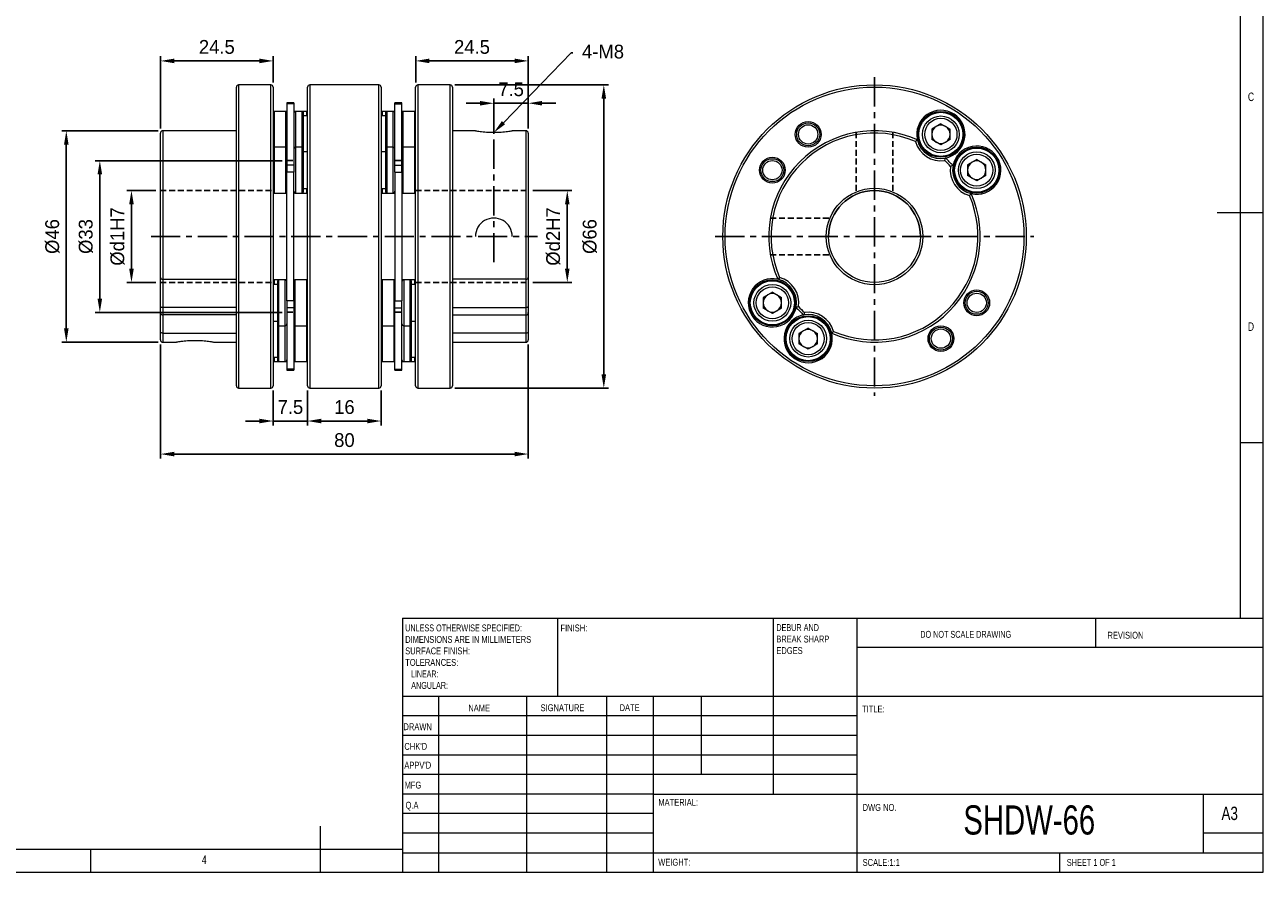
# Model space of a CAD drawing. Header units: millimetres. Extents: x 5 to 415, y 5 to 292.
# Tile 2 of 3: x 146 to 415, y 5 to 189. Entities that reach past the tile are written whole.
import ezdxf
from ezdxf import colors
from ezdxf.entities.mleader import LeaderData, LeaderLine
from ezdxf.math import Vec2, Vec3

# ---------------------------------------------------------------- set-up
doc = ezdxf.new("R2010")
doc.units = ezdxf.units.MM
doc.header["$PDSIZE"] = -1
doc.linetypes.add('CENTER', pattern=[10.16, 6.35, -1.27, 1.27, -1.27])
doc.linetypes.add('HIDDEN', pattern=[1.905, 1.27, -0.635])
doc.styles.add('SLDTEXTSTYLE0', font='TXT', dxfattribs={"width": 0.75})
doc.styles.add('SLDTEXTSTYLE1', font='TXT', dxfattribs={"width": 0.6375})
doc.styles.add('SLDTEXTSTYLE2', font='TXT', dxfattribs={"width": 0.6875})
doc.styles.add('SLDTEXTSTYLE3', font='TXT', dxfattribs={"width": 0.65625})
doc.styles.add('SLDTEXTSTYLE4', font='TXT', dxfattribs={"width": 0.675})
doc.styles.add('SLDTEXTSTYLE5', font='TXT', dxfattribs={"width": 0.72})
doc.styles.add('SLDTEXTSTYLE6', font='TXT', dxfattribs={"width": 0.708333})
doc.styles.add('SLDTEXTSTYLE7', font='TXT', dxfattribs={"width": 0.609375})
doc.styles.add('SLDTEXTSTYLE8', font='TXT', dxfattribs={"width": 0.625})
doc.dimstyles.new('ISO-25', dxfattribs={"dimtxt": 2.5, "dimasz": 2.5, "dimexe": 1.25, "dimexo": 0.625, "dimtad": 1, "dimtxsty": 'Standard', "dimcen": 2.5, "dimadec": 0, "dimazin": 0, "dimtfac": 1, "dimtmove": 0, "dimatfit": 3, "dimfxl": 0, "dimarcsym": 0})

# ---------------------------------------------------------------- blocks, each defined once
blk = doc.blocks.new('SW_NOTE_0')
at = {"color": 0, "linetype": 'Continuous', "lineweight": 0, "char_height": 1.5, "attachment_point": 1}
for s, insert, style in [('DEBUR AND ', (0, 1.92), 'SLDTEXTSTYLE3'), ('BREAK SHARP ', (0, -0.58), 'SLDTEXTSTYLE4'), ('EDGES', (0, -3.08), 'SLDTEXTSTYLE0')]:
    blk.add_mtext(s, dxfattribs=dict(at, insert=insert, style=style))
blk = doc.blocks.new('SW_NOTE_1')
at = {"color": 0, "linetype": 'Continuous', "lineweight": 0, "char_height": 1.5, "attachment_point": 1}
for s, insert, style in [('UNLESS OTHERWISE SPECIFIED:', (0, 1.92), 'SLDTEXTSTYLE5'), ('DIMENSIONS ARE IN MILLIMETERS', (0, -0.58), 'SLDTEXTSTYLE6'), ('SURFACE FINISH:', (0, -3.08), 'SLDTEXTSTYLE0'), ('TOLERANCES:', (0, -5.58), 'SLDTEXTSTYLE0'), ('   ANGULAR:', (0, -10.58), 'SLDTEXTSTYLE8'), ('   LINEAR:', (0, -8.08), 'SLDTEXTSTYLE7')]:
    blk.add_mtext(s, dxfattribs=dict(at, insert=insert, style=style))
blk = doc.blocks.new('*D4')
at = {"color": 1, "lineweight": -2}
for p, q in [((247.67, 166.93), (247.67, 173.33)), ((255.17, 166.83), (255.17, 173.33)), ((244.67, 172.33), (241.67, 172.33)), ((255.17, 172.33), (247.67, 172.33)), ((258.17, 172.33), (261.17, 172.33))]:
    blk.add_line(p, q, dxfattribs=at)
at = {"color": 1}
for points in [[(244.67, 172.83), (244.67, 171.83), (247.67, 172.33)], [(258.17, 172.83), (258.17, 171.83), (255.17, 172.33)]]:
    blk.add_solid(points, dxfattribs=at)
at = {"layer": 'Defpoints', "color": 0}
for p in [(247.67, 172.33), (247.67, 165.93), (255.17, 165.83)]:
    blk.add_point(p, dxfattribs=at)
at = {"color": 0, "insert": (251.42, 175.35), "char_height": 3, "attachment_point": 5}
blk.add_mtext('7.5', dxfattribs=at)
blk = doc.blocks.new('*D7')
at = {"color": 1, "lineweight": -2}
for p, q in [((175.17, 166.83), (175.17, 182.54)), ((178.17, 181.54), (196.67, 181.54)), ((199.67, 176.83), (199.67, 182.54))]:
    blk.add_line(p, q, dxfattribs=at)
at = {"color": 1}
for points in [[(178.17, 182.04), (178.17, 181.04), (175.17, 181.54)], [(196.67, 182.04), (196.67, 181.04), (199.67, 181.54)]]:
    blk.add_solid(points, dxfattribs=at)
at = {"layer": 'Defpoints', "color": 0}
for p in [(199.67, 181.54), (199.67, 175.83), (175.17, 165.83)]:
    blk.add_point(p, dxfattribs=at)
at = {"color": 0, "insert": (187.42, 184.56), "char_height": 3, "attachment_point": 5}
blk.add_mtext('24.5', dxfattribs=at)
blk = doc.blocks.new('*D8')
at = {"color": 1, "lineweight": -2}
for p, q in [((230.67, 176.83), (230.67, 182.54)), ((233.67, 181.54), (252.17, 181.54)), ((255.17, 166.83), (255.17, 182.54))]:
    blk.add_line(p, q, dxfattribs=at)
at = {"color": 1}
for points in [[(233.67, 182.04), (233.67, 181.04), (230.67, 181.54)], [(252.17, 182.04), (252.17, 181.04), (255.17, 181.54)]]:
    blk.add_solid(points, dxfattribs=at)
at = {"layer": 'Defpoints', "color": 0}
for p in [(255.17, 181.54), (230.67, 175.83), (255.17, 165.83)]:
    blk.add_point(p, dxfattribs=at)
at = {"color": 0, "insert": (242.92, 184.56), "char_height": 3, "attachment_point": 5}
blk.add_mtext('24.5', dxfattribs=at)
blk = doc.blocks.new('*D9')
at = {"color": 1, "lineweight": -2}
for p, q in [((207.17, 109.83), (207.17, 102.18)), ((223.17, 109.83), (223.17, 102.18)), ((210.17, 103.18), (220.17, 103.18))]:
    blk.add_line(p, q, dxfattribs=at)
at = {"color": 1}
for points in [[(210.17, 103.68), (210.17, 102.68), (207.17, 103.18)], [(220.17, 103.68), (220.17, 102.68), (223.17, 103.18)]]:
    blk.add_solid(points, dxfattribs=at)
at = {"layer": 'Defpoints', "color": 0}
for p in [(207.17, 110.83), (223.17, 110.83), (223.17, 103.18)]:
    blk.add_point(p, dxfattribs=at)
at = {"color": 0, "insert": (215.17, 106.2), "char_height": 3, "attachment_point": 5}
blk.add_mtext('16', dxfattribs=at)
blk = doc.blocks.new('*D10')
at = {"color": 1, "lineweight": -2}
for p, q in [((199.67, 109.83), (199.67, 102.18)), ((207.17, 109.83), (207.17, 102.18)), ((196.67, 103.18), (193.67, 103.18)), ((199.67, 103.18), (207.17, 103.18)), ((210.17, 103.18), (213.17, 103.18))]:
    blk.add_line(p, q, dxfattribs=at)
at = {"color": 1}
for points in [[(196.67, 103.68), (196.67, 102.68), (199.67, 103.18)], [(210.17, 103.68), (210.17, 102.68), (207.17, 103.18)]]:
    blk.add_solid(points, dxfattribs=at)
at = {"layer": 'Defpoints', "color": 0}
for p in [(199.67, 110.83), (207.17, 110.83), (207.17, 103.18)]:
    blk.add_point(p, dxfattribs=at)
at = {"color": 0, "insert": (203.42, 106.2), "char_height": 3, "attachment_point": 5}
blk.add_mtext('7.5', dxfattribs=at)
blk = doc.blocks.new('*D11')
at = {"color": 1, "lineweight": -2}
for p, q in [((175.17, 119.83), (175.17, 94.99)), ((255.17, 119.83), (255.17, 94.99)), ((178.17, 95.99), (252.17, 95.99))]:
    blk.add_line(p, q, dxfattribs=at)
at = {"color": 1}
for points in [[(178.17, 96.49), (178.17, 95.49), (175.17, 95.99)], [(252.17, 96.49), (252.17, 95.49), (255.17, 95.99)]]:
    blk.add_solid(points, dxfattribs=at)
at = {"layer": 'Defpoints', "color": 0}
for p in [(175.17, 120.83), (255.17, 120.83), (255.17, 95.99)]:
    blk.add_point(p, dxfattribs=at)
at = {"color": 0, "insert": (215.17, 99.01), "char_height": 3, "attachment_point": 5}
blk.add_mtext('80', dxfattribs=at)
blk = doc.blocks.new('*D12')
at = {"color": 1, "lineweight": -2}
for p, q in [((174.17, 153.33), (167.86, 153.33)), ((168.86, 150.33), (168.86, 136.33)), ((174.17, 133.33), (167.86, 133.33))]:
    blk.add_line(p, q, dxfattribs=at)
at = {"color": 1}
for points in [[(168.36, 150.33), (169.36, 150.33), (168.86, 153.33)], [(168.36, 136.33), (169.36, 136.33), (168.86, 133.33)]]:
    blk.add_solid(points, dxfattribs=at)
at = {"layer": 'Defpoints', "color": 0}
for p in [(175.17, 153.33), (168.86, 133.33), (175.17, 133.33)]:
    blk.add_point(p, dxfattribs=at)
at = {"color": 0, "insert": (165.84, 143.33), "char_height": 3, "attachment_point": 5, "rotation": 90}
blk.add_mtext('%%Cd1H7', dxfattribs=at)
blk = doc.blocks.new('*D13')
at = {"color": 1, "lineweight": -2}
for p, q in [((256.17, 153.33), (264.64, 153.33)), ((263.64, 150.33), (263.64, 136.33)), ((256.17, 133.33), (264.64, 133.33))]:
    blk.add_line(p, q, dxfattribs=at)
at = {"color": 1}
for points in [[(263.14, 150.33), (264.14, 150.33), (263.64, 153.33)], [(263.14, 136.33), (264.14, 136.33), (263.64, 133.33)]]:
    blk.add_solid(points, dxfattribs=at)
at = {"layer": 'Defpoints', "color": 0}
for p in [(255.17, 153.33), (255.17, 133.33), (263.64, 133.33)]:
    blk.add_point(p, dxfattribs=at)
at = {"color": 0, "insert": (260.61, 143.33), "char_height": 3, "attachment_point": 5, "rotation": 90}
blk.add_mtext('%%Cd2H7', dxfattribs=at)
blk = doc.blocks.new('*D14')
at = {"color": 1, "lineweight": -2}
for p, q in [((201.67, 159.83), (160.98, 159.83)), ((161.98, 156.83), (161.98, 129.83)), ((201.67, 126.83), (160.98, 126.83))]:
    blk.add_line(p, q, dxfattribs=at)
at = {"color": 1}
for points in [[(161.48, 156.83), (162.48, 156.83), (161.98, 159.83)], [(161.48, 129.83), (162.48, 129.83), (161.98, 126.83)]]:
    blk.add_solid(points, dxfattribs=at)
at = {"layer": 'Defpoints', "color": 0}
for p in [(202.67, 159.83), (161.98, 126.83), (202.67, 126.83)]:
    blk.add_point(p, dxfattribs=at)
at = {"color": 0, "insert": (158.96, 143.33), "char_height": 3, "attachment_point": 5, "rotation": 90}
blk.add_mtext('%%C33', dxfattribs=at)
blk = doc.blocks.new('*D15')
at = {"color": 1, "lineweight": -2}
for p, q in [((174.67, 166.33), (153.69, 166.33)), ((154.69, 163.33), (154.69, 123.33)), ((174.67, 120.33), (153.69, 120.33))]:
    blk.add_line(p, q, dxfattribs=at)
at = {"color": 1}
for points in [[(154.19, 163.33), (155.19, 163.33), (154.69, 166.33)], [(154.19, 123.33), (155.19, 123.33), (154.69, 120.33)]]:
    blk.add_solid(points, dxfattribs=at)
at = {"layer": 'Defpoints', "color": 0}
for p in [(175.67, 166.33), (154.69, 120.33), (175.67, 120.33)]:
    blk.add_point(p, dxfattribs=at)
at = {"color": 0, "insert": (151.67, 143.33), "char_height": 3, "attachment_point": 5, "rotation": 90}
blk.add_mtext('%%C46', dxfattribs=at)
blk = doc.blocks.new('*D16')
at = {"color": 1, "lineweight": -2}
for p, q in [((239.17, 176.33), (272.58, 176.33)), ((271.58, 173.33), (271.58, 113.33)), ((239.17, 110.33), (272.58, 110.33))]:
    blk.add_line(p, q, dxfattribs=at)
at = {"color": 1}
for points in [[(271.08, 173.33), (272.08, 173.33), (271.58, 176.33)], [(271.08, 113.33), (272.08, 113.33), (271.58, 110.33)]]:
    blk.add_solid(points, dxfattribs=at)
at = {"layer": 'Defpoints', "color": 0}
for p in [(238.17, 176.33), (238.17, 110.33), (271.58, 110.33)]:
    blk.add_point(p, dxfattribs=at)
at = {"color": 0, "insert": (268.55, 143.33), "char_height": 3, "attachment_point": 5, "rotation": 90}
blk.add_mtext('%%C66', dxfattribs=at)

msp = doc.modelspace()

# ---------------------------------------------------------------- linework, layer by layer
at = {"color": 7, "linetype": 'Continuous', "lineweight": 0}
for p, q in [((415, 5), (415, 292)), ((410, 287), (410, 60.25)), ((415, 148.5), (405, 148.5)), ((410, 98.5), (415, 98.5)), ((227.8, 60.25), (415, 60.25)), ((227.8, 60.25), (227.8, 5)), ((261.6, 43.25), (261.6, 60.25)), ((308.4, 60.25), (308.4, 22)), ((326.6, 60.25), (326.6, 5)), ((378.6, 53.875), (378.6, 60.25)), ((415, 53.875), (326.6, 53.875)), ((415, 43.25), (227.8, 43.25)), ((235.6, 43.25), (235.6, 5)), ((254.791, 43.25), (254.791, 5)), ((272.1989, 43.25), (272.1989, 5)), ((282.4, 5), (282.4, 43.25)), ((292.8, 26.25), (292.8, 43.25)), ((326.6, 39), (227.8, 39)), ((326.6, 34.75), (227.8, 34.75)), ((326.6, 30.5), (227.8, 30.5)), ((326.6, 26.25), (227.8, 26.25)), ((282.4, 22), (227.8, 22)), ((282.4, 22), (415, 22)), ((402, 9.25), (402, 22)), ((282.4, 17.7499), (227.8, 17.7499)), ((210, 5), (210, 15)), ((282.4, 13.5), (227.8, 13.5)), ((415, 13.5), (402, 13.5)), ((10, 10), (227.8, 10)), ((160, 5), (160, 10)), ((227.8, 9.25), (415, 9.25)), ((370.8, 5), (370.8, 9.25)), ((5, 5), (415, 5))]:
    msp.add_line(p, q, dxfattribs=at)
at = {"color": 1, "linetype": 'CENTER'}
for p, q in [((330.4655, 177.9826), (330.4655, 108.6826)), ((247.6674, 137.7417), (247.6674, 167.2773)), ((173.1333, 143.3326), (257.1333, 143.3326)), ((295.8155, 143.3326), (365.1155, 143.3326))]:
    msp.add_line(p, q, dxfattribs=at)
at = {"color": 7, "linetype": 'Continuous', "lineweight": 15}
for p, q in [((191.6674, 110.8326), (191.6674, 175.8326)), ((199.1674, 176.3326), (192.1674, 176.3326)), ((192.1674, 176.3326), (192.1674, 110.3326)), ((199.1674, 110.3326), (199.1674, 176.3326)), ((199.6674, 175.8326), (199.6674, 110.8326)), ((207.1674, 110.8326), (207.1674, 175.8326)), ((222.6674, 176.3326), (207.6674, 176.3326)), ((207.6674, 176.3326), (207.6674, 110.3326)), ((222.6674, 110.3326), (222.6674, 176.3326)), ((223.1674, 175.8326), (223.1674, 110.8326)), ((230.6674, 110.8326), (230.6674, 175.8326)), ((238.1674, 176.3326), (231.1674, 176.3326)), ((231.1674, 176.3326), (231.1674, 110.3326)), ((238.1674, 110.3326), (238.1674, 176.3326)), ((238.6674, 175.8326), (238.6674, 110.8326)), ((204.1674, 172.4142), (202.6674, 172.4142)), ((202.6674, 172.4142), (202.6674, 172.1756)), ((204.1674, 172.4142), (204.1674, 172.1756)), ((227.6674, 172.4142), (226.1674, 172.4142)), ((226.1674, 172.1756), (226.1674, 172.4142)), ((227.6674, 172.1756), (227.6674, 172.4142)), ((202.4674, 170.5574), (199.8674, 170.5574)), ((199.8674, 170.5574), (199.8674, 162.7655)), ((202.4674, 162.7655), (202.4674, 170.5574)), ((204.1674, 172.1756), (202.6674, 172.1756)), ((202.6674, 172.1756), (202.6674, 158.8453)), ((204.1674, 172.1756), (204.1674, 158.8453)), ((204.5674, 170.5574), (204.3674, 170.5574)), ((204.3674, 170.5574), (204.3674, 170.5038)), ((205.9674, 170.5574), (204.5674, 170.5574)), ((204.5674, 170.5574), (204.5674, 162.7655)), ((206.9674, 170.5574), (205.9674, 170.5574)), ((205.9674, 162.7655), (205.9674, 170.5574)), ((206.1674, 170.3574), (206.1674, 162.5655)), ((206.9674, 169.5573), (206.9674, 170.5574)), ((224.3674, 170.5574), (223.3674, 170.5574)), ((223.3674, 170.5574), (223.3674, 169.5573)), ((224.1674, 162.5655), (224.1674, 170.3574)), ((225.7674, 170.5574), (224.3674, 170.5574)), ((224.3674, 170.5574), (224.3674, 162.7655)), ((225.9674, 170.5574), (225.7674, 170.5574)), ((225.7674, 162.7655), (225.7674, 170.5574)), ((225.9674, 170.5038), (225.9674, 170.5574)), ((226.1674, 172.1756), (227.6674, 172.1756)), ((226.1674, 158.8453), (226.1674, 172.1756)), ((227.6674, 158.8453), (227.6674, 172.1756)), ((230.4674, 170.5574), (227.8674, 170.5574)), ((227.8674, 170.5574), (227.8674, 162.7655)), ((230.4674, 162.7655), (230.4674, 170.5574)), ((207.1674, 169.5573), (206.1674, 169.5573)), ((224.1674, 169.5573), (223.1674, 169.5573)), ((344.8984, 167.8668), (342.8984, 166.7121)), ((344.8984, 167.8668), (346.8984, 166.7121)), ((175.1674, 134.4342), (175.1674, 165.8326)), ((191.6674, 166.3326), (175.6674, 166.3326)), ((175.6674, 166.3326), (175.6674, 134.011)), ((243.4619, 166.3326), (238.6674, 166.3326)), ((254.6674, 166.3326), (251.8726, 166.3326)), ((254.6674, 134.011), (254.6674, 166.3326)), ((255.1674, 165.8326), (255.1674, 134.4342)), ((342.8984, 166.7121), (342.8984, 164.4026)), ((344.8984, 163.2479), (342.8984, 164.4026)), ((346.8984, 164.4026), (344.8984, 163.2479)), ((346.8984, 164.4026), (346.8984, 166.7121)), ((202.4674, 162.7655), (199.8674, 162.7655)), ((199.8674, 162.7655), (199.8674, 152.7655)), ((202.4674, 152.7655), (202.4674, 162.7655)), ((205.9674, 162.7655), (204.5674, 162.7655)), ((204.5674, 162.7655), (204.5674, 152.7655)), ((205.9674, 152.7655), (205.9674, 162.7655)), ((206.1674, 162.5655), (206.1674, 152.9655)), ((207.1674, 161.7655), (206.1674, 161.7655)), ((224.1674, 161.7655), (223.1674, 161.7655)), ((224.1674, 152.9655), (224.1674, 162.5655)), ((225.7674, 162.7655), (224.3674, 162.7655)), ((224.3674, 162.7655), (224.3674, 152.7655)), ((225.7674, 152.7655), (225.7674, 162.7655)), ((230.4674, 162.7655), (227.8674, 162.7655)), ((227.8674, 162.7655), (227.8674, 152.7655)), ((230.4674, 152.7655), (230.4674, 162.7655)), ((175.1674, 159.8671), (175.1674, 159.8074)), ((255.1674, 159.8671), (255.1674, 159.8074)), ((352.6902, 160.0749), (350.6903, 158.9202)), ((350.6903, 158.9202), (350.6903, 156.6108)), ((352.6902, 160.0749), (354.6902, 158.9202)), ((354.6902, 156.6108), (354.6902, 158.9202)), ((204.1674, 158.8453), (202.6674, 158.8453)), ((202.6674, 158.8453), (202.6674, 157.3378)), ((204.1674, 157.3378), (202.6674, 157.3378)), ((202.6674, 129.3274), (202.6674, 157.3378)), ((204.1674, 158.8453), (204.1674, 157.3378)), ((204.1674, 129.3274), (204.1674, 157.3378)), ((226.1674, 158.8453), (227.6674, 158.8453)), ((226.1674, 157.3378), (226.1674, 158.8453)), ((226.1674, 157.3378), (227.6674, 157.3378)), ((226.1674, 157.3378), (226.1674, 129.3274)), ((227.6674, 157.3378), (227.6674, 158.8453)), ((227.6674, 157.3378), (227.6674, 129.3274)), ((352.6902, 155.4561), (350.6903, 156.6108)), ((354.6902, 156.6108), (352.6902, 155.4561)), ((206.1674, 153.7655), (207.1674, 153.7655)), ((206.9674, 152.7655), (206.9674, 153.7655)), ((223.1674, 153.7655), (224.1674, 153.7655)), ((223.3674, 153.7655), (223.3674, 152.7655)), ((199.8674, 152.7655), (202.4674, 152.7655)), ((204.3674, 152.8191), (204.3674, 152.7655)), ((204.3674, 152.7655), (204.5674, 152.7655)), ((204.5674, 152.7655), (205.9674, 152.7655)), ((205.9674, 152.7655), (206.9674, 152.7655)), ((223.3674, 152.7655), (224.3674, 152.7655)), ((224.3674, 152.7655), (225.7674, 152.7655)), ((225.7674, 152.7655), (225.9674, 152.7655)), ((225.9674, 152.7655), (225.9674, 152.8191)), ((227.8674, 152.7655), (230.4674, 152.7655)), ((175.1674, 128.0728), (175.1674, 134.4342)), ((175.6674, 134.011), (175.6674, 127.9154)), ((175.6674, 134.011), (191.6674, 134.011)), ((200.6674, 132.8977), (199.6674, 132.8977)), ((202.4674, 133.8996), (199.8674, 133.8996)), ((199.8674, 133.8996), (199.8674, 132.8977)), ((200.6674, 124.9321), (200.6674, 133.6977)), ((202.2674, 133.8977), (200.8674, 133.8977)), ((200.8674, 133.8977), (200.8674, 124.7669)), ((202.2674, 124.7669), (202.2674, 133.8977)), ((202.4674, 133.8441), (202.4674, 133.8996)), ((206.9674, 133.8977), (204.3674, 133.8977)), ((204.3674, 133.8977), (204.3674, 123.8977)), ((205.9674, 133.8996), (204.5674, 133.8996)), ((204.5674, 133.8996), (204.5674, 133.8977)), ((205.9674, 133.8977), (205.9674, 133.8996)), ((206.9674, 123.8977), (206.9674, 133.8977)), ((225.9674, 133.8996), (223.3674, 133.8996)), ((223.3674, 133.8996), (223.3674, 123.8996)), ((225.9674, 123.8996), (225.9674, 133.8996)), ((228.0674, 133.8996), (227.8674, 133.8996)), ((227.8674, 133.8996), (227.8674, 133.8461)), ((229.4674, 133.8996), (228.0674, 133.8996)), ((228.0674, 133.8996), (228.0674, 126.7163)), ((230.4674, 133.8996), (229.4674, 133.8996)), ((229.4674, 126.7163), (229.4674, 133.8996)), ((229.6674, 133.6996), (229.6674, 126.8036)), ((230.6674, 132.8996), (229.6674, 132.8996)), ((230.4674, 132.8996), (230.4674, 133.8996)), ((254.6674, 134.011), (238.6674, 134.011)), ((254.6674, 127.9154), (254.6674, 134.011)), ((255.1674, 134.4342), (255.1674, 128.0728)), ((204.1674, 129.3274), (202.6674, 129.3274)), ((202.6674, 129.3274), (202.6674, 127.8198)), ((204.1674, 129.3274), (204.1674, 127.8198)), ((226.1674, 129.3274), (227.6674, 129.3274)), ((226.1674, 127.8198), (226.1674, 129.3274)), ((227.6674, 127.8198), (227.6674, 129.3274)), ((308.2407, 131.209), (306.2407, 130.0543)), ((306.2407, 130.0543), (306.2407, 127.7449)), ((308.2407, 131.209), (310.2407, 130.0543)), ((310.2407, 127.7449), (310.2407, 130.0543)), ((175.1674, 126.7981), (175.1674, 128.0728)), ((175.1674, 122.6669), (175.1674, 126.8578)), ((191.6674, 127.9154), (175.6674, 127.9154)), ((175.6674, 127.9154), (175.6674, 126.2647)), ((204.1674, 127.8198), (202.6674, 127.8198)), ((202.6674, 127.8198), (202.6674, 114.4896)), ((204.1674, 127.8198), (204.1674, 114.4896)), ((226.1674, 127.8198), (227.6674, 127.8198)), ((226.1674, 114.4896), (226.1674, 127.8198)), ((227.6674, 114.4896), (227.6674, 127.8198)), ((228.0674, 126.7163), (228.0674, 123.8996)), ((229.4674, 123.8996), (229.4674, 126.7163)), ((229.6674, 126.8036), (229.6674, 124.0996)), ((238.6674, 127.9154), (254.6674, 127.9154)), ((254.6674, 126.2647), (254.6674, 127.9154)), ((255.1674, 128.0728), (255.1674, 126.7981)), ((255.1674, 126.8578), (255.1674, 122.6669)), ((308.2407, 126.5902), (306.2407, 127.7449)), ((310.2407, 127.7449), (308.2407, 126.5902)), ((191.6674, 126.2647), (175.6674, 126.2647)), ((175.6674, 126.2647), (175.6674, 122.3062)), ((199.6674, 124.8977), (200.6674, 124.8977)), ((200.6674, 124.0977), (200.6674, 124.9321)), ((200.6674, 116.7896), (200.6674, 124.0977)), ((200.8674, 124.7669), (200.8674, 123.8977)), ((202.2674, 123.8977), (202.2674, 124.7669)), ((223.3674, 123.8996), (225.9674, 123.8996)), ((223.3674, 123.8996), (223.3674, 116.1048)), ((225.9674, 116.1048), (225.9674, 123.8996)), ((228.0674, 123.8996), (229.4674, 123.8996)), ((228.0674, 123.8996), (228.0674, 118.2876)), ((229.4674, 118.2876), (229.4674, 123.8996)), ((229.6674, 124.8996), (230.6674, 124.8996)), ((229.6674, 124.0996), (229.6674, 118.4003)), ((238.6674, 126.2647), (254.6674, 126.2647)), ((254.6674, 122.3062), (254.6674, 126.2647)), ((175.1674, 120.8326), (175.1674, 122.6669)), ((175.6674, 122.3062), (191.6674, 122.3062)), ((175.6674, 122.3062), (175.6674, 120.3326)), ((200.8674, 123.8977), (202.2674, 123.8977)), ((200.8674, 123.8977), (200.8674, 116.6097)), ((202.2674, 116.6097), (202.2674, 123.8977)), ((204.3674, 123.8977), (206.9674, 123.8977)), ((204.3674, 123.8977), (204.3674, 116.1078)), ((206.9674, 116.1078), (206.9674, 123.8977)), ((254.6674, 122.3062), (238.6674, 122.3062)), ((254.6674, 120.3326), (254.6674, 122.3062)), ((255.1674, 122.6669), (255.1674, 120.8326)), ((316.0306, 123.4142), (314.0306, 122.2595)), ((314.0306, 122.2595), (314.0306, 119.9501)), ((316.0306, 123.4142), (318.0306, 122.2595)), ((318.0306, 119.9501), (318.0306, 122.2595)), ((175.6674, 120.3326), (178.4616, 120.3326)), ((186.8728, 120.3326), (191.6674, 120.3326)), ((238.6674, 120.3326), (254.6674, 120.3326)), ((316.0306, 118.7954), (314.0306, 119.9501)), ((318.0306, 119.9501), (316.0306, 118.7954)), ((199.6674, 117.1078), (200.6674, 117.1078)), ((199.8674, 117.1078), (199.8674, 116.1078)), ((199.8674, 116.1078), (200.8674, 116.1078)), ((200.6674, 116.3078), (200.6674, 116.7896)), ((200.8674, 116.6097), (200.8674, 116.1078)), ((200.8674, 116.1078), (202.2674, 116.1078)), ((202.2674, 116.1078), (202.2674, 116.6097)), ((202.2674, 116.1078), (202.4674, 116.1078)), ((202.4674, 116.1078), (202.4674, 116.1614)), ((204.3674, 116.1078), (206.9674, 116.1078)), ((223.3674, 116.1048), (225.9674, 116.1048)), ((227.8674, 116.1584), (227.8674, 116.1078)), ((227.8674, 116.1078), (228.0182, 116.1078)), ((228.0674, 118.2876), (228.0674, 116.1048)), ((228.0674, 116.1048), (229.4674, 116.1048)), ((229.4674, 116.1048), (229.4674, 118.2876)), ((229.5021, 116.1078), (230.4674, 116.1078)), ((229.6674, 118.4003), (229.6674, 116.3048)), ((229.6674, 117.1048), (230.6674, 117.1048)), ((230.4674, 116.1078), (230.4674, 117.1048)), ((204.1674, 114.4896), (202.6674, 114.4896)), ((202.6674, 114.4896), (202.6674, 114.251)), ((202.6674, 114.251), (204.1674, 114.251)), ((204.1674, 114.4896), (204.1674, 114.251)), ((226.1674, 114.4896), (227.6674, 114.4896)), ((226.1674, 114.251), (226.1674, 114.4896)), ((226.1674, 114.251), (227.6674, 114.251)), ((227.6674, 114.251), (227.6674, 114.4896)), ((192.1674, 110.3326), (199.1674, 110.3326)), ((207.6674, 110.3326), (222.6674, 110.3326)), ((231.1674, 110.3326), (238.1674, 110.3326))]:
    msp.add_line(p, q, dxfattribs=at)
at = {"color": 5, "linetype": 'HIDDEN'}
for p, q in [((326.4655, 165.9821), (326.4655, 152.4977)), ((334.4655, 165.9821), (334.4655, 152.4977)), ((202.6674, 159.8326), (204.1674, 159.8326)), ((226.1674, 159.8326), (227.6674, 159.8326)), ((175.1674, 153.3326), (199.6674, 153.3326)), ((230.6674, 153.3326), (255.1674, 153.3326)), ((307.816, 147.3326), (321.3003, 147.3326)), ((307.816, 139.3326), (321.3003, 139.3326)), ((175.1674, 133.3326), (199.6674, 133.3326)), ((230.6674, 133.3326), (255.1674, 133.3326)), ((202.6674, 126.8326), (204.1674, 126.8326)), ((226.1674, 126.8326), (227.6674, 126.8326))]:
    msp.add_line(p, q, dxfattribs=at)
at = {"color": 7, "linetype": 'Continuous', "lineweight": 15, "flags": 128}
for points in [[(175.1674, 128.0728), (175.1674, 128.0713), (175.193, 128.0217), (175.2692, 127.9761), (175.3792, 127.9432), (175.5146, 127.9227), (175.6674, 127.9154)], [(254.6674, 127.9154), (254.8202, 127.9227), (254.9556, 127.9432), (255.0657, 127.9761), (255.1418, 128.0217), (255.1674, 128.0713), (255.1674, 128.0728)], [(175.6674, 122.3062), (175.5146, 122.3233), (175.3792, 122.3715), (175.2692, 122.4478), (175.193, 122.5521), (175.1674, 122.6636), (175.1674, 122.6669)], [(255.1674, 122.6669), (255.1674, 122.6636), (255.1418, 122.5521), (255.0657, 122.4478), (254.9556, 122.3715), (254.8202, 122.3233), (254.6674, 122.3062)]]:
    msp.add_lwpolyline(points, dxfattribs=at)
at = {"color": 7, "linetype": 'Continuous', "lineweight": 15}
for centre, radius in [((330.4655, 143.3326), 33), ((330.4655, 143.3326), 32.5), ((344.8984, 165.5574), 5), ((344.8984, 165.5574), 4.8), ((316.0325, 165.5574), 2.8), ((316.0325, 165.5574), 2.5), ((316.0325, 165.5574), 2.1), ((344.8984, 165.5574), 4), ((344.8984, 165.5574), 3.5), ((352.6902, 157.7655), 5), ((352.6902, 157.7655), 4.8), ((352.6902, 157.7655), 4), ((308.2407, 157.7655), 2.8), ((308.2407, 157.7655), 2.5), ((308.2407, 157.7655), 2.1), ((352.6902, 157.7655), 3.5), ((330.4655, 143.3326), 10.5), ((330.4655, 143.3326), 10), ((308.2407, 128.8996), 5), ((308.2407, 128.8996), 4.8), ((308.2407, 128.8996), 4), ((308.2407, 128.8996), 3.5), ((352.6902, 128.8996), 2.8), ((352.6902, 128.8996), 2.5), ((352.6902, 128.8996), 2.1), ((316.0306, 121.1048), 5), ((316.0306, 121.1048), 4.8), ((316.0306, 121.1048), 4), ((316.0306, 121.1048), 3.5), ((344.8984, 121.1078), 2.8), ((344.8984, 121.1078), 2.5), ((344.8984, 121.1078), 2.1)]:
    msp.add_circle(centre, radius, dxfattribs=at)
for centre, radius, start, end in [((192.1674, 175.8326), 0.5, 90, 180), ((199.1674, 175.8326), 0.5, 0, 90), ((207.6674, 175.8326), 0.5, 90, 180), ((222.6674, 175.8326), 0.5, 0, 90), ((231.1674, 175.8326), 0.5, 90, 180), ((238.1674, 175.8326), 0.5, 0, 90), ((199.8674, 170.3574), 0.2, 90, 180), ((202.4674, 170.3574), 0.2, 0, 90), ((204.5674, 170.1574), 0.4, 90, 180), ((204.3674, 170.3574), 0.2, 90, 180), ((205.9674, 170.3574), 0.2, 0, 90), ((206.9674, 170.3574), 0.2, 0, 90), ((223.3674, 170.3574), 0.2, 90, 180), ((224.3674, 170.3574), 0.2, 90, 180), ((225.7674, 170.1574), 0.4, 0, 90), ((225.9674, 170.3574), 0.2, 0, 90), ((227.8674, 170.3574), 0.2, 90, 180), ((230.4674, 170.3574), 0.2, 0, 90), ((344.8984, 165.5574), 5.25, 280.805142, 193.194858), ((344.8984, 165.5574), 2, 120, 180), ((344.8984, 165.5574), 2, 60, 120), ((344.8984, 165.5574), 2, 0, 60), ((175.6674, 165.8326), 0.5, 90, 180), ((254.6674, 165.8326), 0.5, 0, 90), ((330.4655, 143.3326), 23, 66.091059, 203.908941), ((330.4655, 143.3326), 22.5, 66.703959, 203.296041), ((352.6658, 148.8214), 20.1811, 129.654759, 131.233539), ((344.8984, 165.5574), 5.25, 193.194858, 280.805142), ((344.8984, 165.5574), 2, 180, 240), ((344.8984, 165.5574), 2, 300, 0), ((199.8674, 162.5655), 0.2, 90, 180), ((202.4674, 162.5655), 0.2, 0, 90), ((204.5674, 162.3655), 0.4, 90, 180), ((205.9674, 162.5655), 0.2, 0, 90), ((224.3674, 162.5655), 0.2, 90, 180), ((225.7674, 162.3655), 0.4, 0, 90), ((227.8674, 162.5655), 0.2, 90, 180), ((230.4674, 162.5655), 0.2, 0, 90), ((344.8984, 165.5574), 5.75, 195.7327, 278.2673), ((344.8984, 165.5574), 2, 240, 300), ((352.6902, 157.7655), 5.25, 256.805142, 169.194858), ((326.4056, 165.8593), 20.2275, 342.768163, 344.343322), ((330.4655, 143.3326), 22.5, 42.703959, 47.296041), ((330.4655, 143.3326), 23, 42.091059, 47.908941), ((352.6902, 157.7655), 2, 120, 180), ((352.6902, 157.7655), 2, 60, 120), ((352.6902, 157.7655), 2, 0, 60), ((352.6902, 157.7655), 5.75, 171.7327, 254.2673), ((352.9922, 139.2727), 20.2275, 105.656678, 107.231837), ((352.6902, 157.7655), 5.25, 169.194858, 256.805142), ((352.6902, 157.7655), 2, 180, 240), ((352.6902, 157.7655), 2, 300, 0), ((352.6902, 157.7655), 2, 240, 300), ((199.8674, 152.9655), 0.2, 180, 270), ((202.4674, 152.9655), 0.2, 270, 0), ((204.5674, 153.1655), 0.4, 180, 270), ((204.3674, 152.9655), 0.2, 180, 270), ((205.9674, 152.9655), 0.2, 270, 0), ((206.9674, 152.9655), 0.2, 270, 0), ((223.3674, 152.9655), 0.2, 180, 270), ((224.3674, 152.9655), 0.2, 180, 270), ((225.7674, 153.1655), 0.4, 270, 0), ((225.9674, 152.9655), 0.2, 270, 0), ((227.8674, 152.9655), 0.2, 180, 270), ((230.4674, 152.9655), 0.2, 270, 0), ((330.4655, 143.3326), 10, 90, 180), ((330.4655, 143.3326), 23, 246.091059, 23.908941), ((330.4655, 143.3326), 22.5, 246.703959, 23.296041), ((330.4655, 143.3326), 10, 360, 90), ((335.9543, 165.5329), 20.1811, 318.766461, 320.345241), ((247.6705, 143.3386), 3.997, 359.914333, 180.057265), ((175.6268, 134.4701), 0.4608, 184.46127, 275.050754), ((199.8674, 133.6996), 0.2, 90, 180), ((200.8674, 133.6977), 0.2, 90, 180), ((202.2674, 133.4977), 0.4, 0, 90), ((202.4674, 133.6996), 0.2, 0, 90), ((204.3674, 133.6977), 0.2, 90, 180), ((204.5674, 133.4996), 0.4, 90, 95.693013), ((205.9674, 133.6996), 0.2, 81.945545, 90), ((206.9674, 133.6977), 0.2, 0, 90), ((223.3674, 133.6996), 0.2, 90, 180), ((225.9674, 133.6996), 0.2, 0, 90), ((228.0674, 133.4996), 0.4, 90, 180), ((227.8674, 133.6996), 0.2, 90, 180), ((229.4674, 133.6996), 0.2, 0, 90), ((230.4674, 133.6996), 0.2, 0, 90), ((254.708, 134.47), 0.4608, 264.941322, 355.546864), ((308.2407, 128.8996), 5.25, 76.805142, 349.194858), ((324.9766, 121.1323), 20.1811, 138.766461, 140.345241), ((308.2407, 128.8996), 5.25, 349.194858, 76.805142), ((308.2407, 128.8996), 5.75, 351.7327, 74.2673), ((308.2407, 128.8996), 2, 120, 180), ((308.2407, 128.8996), 2, 60, 120), ((308.2407, 128.8996), 2, 0, 60), ((175.6886, 126.7856), 0.5213, 178.630775, 267.674949), ((254.6463, 126.7855), 0.5212, 272.317517, 1.376972), ((308.2407, 128.8996), 2, 180, 240), ((308.2407, 128.8996), 2, 240, 300), ((308.2407, 128.8996), 2, 300, 0), ((307.9388, 147.3924), 20.2275, 285.656678, 287.231837), ((330.4655, 143.3326), 23, 222.091059, 227.908941), ((330.4655, 143.3326), 22.5, 222.703959, 227.296041), ((334.5253, 120.8059), 20.2275, 162.768163, 164.343322), ((316.0325, 121.1078), 5.75, 15.7327, 98.2673), ((200.8674, 124.0977), 0.2, 180, 270), ((202.2674, 124.2977), 0.4, 270, 0), ((204.3674, 124.0977), 0.2, 180, 270), ((206.9674, 124.0977), 0.2, 270, 0), ((223.3674, 124.0996), 0.2, 180, 270), ((225.9674, 124.0996), 0.2, 270, 0), ((228.0674, 124.2996), 0.4, 180, 270), ((229.4674, 124.0996), 0.2, 270, 0), ((316.0325, 121.1078), 5.25, 100.805142, 13.194858), ((316.0325, 121.1078), 5.25, 13.194858, 100.805142), ((316.0306, 121.1048), 2, 120, 180), ((316.0306, 121.1048), 2, 60, 120), ((316.0306, 121.1048), 2, 0, 60), ((308.2652, 137.8437), 20.1811, 309.654759, 311.233539), ((175.6674, 120.8326), 0.5, 180, 270), ((254.6674, 120.8326), 0.5, 270, 0), ((316.0306, 121.1048), 2, 180, 240), ((316.0306, 121.1048), 2, 240, 300), ((316.0306, 121.1048), 2, 300, 0), ((199.8674, 116.3078), 0.2, 180, 270), ((200.8674, 116.3078), 0.2, 180, 270), ((202.2674, 116.5078), 0.4, 270, 0), ((202.4674, 116.3078), 0.2, 270, 0), ((204.3674, 116.3078), 0.2, 180, 270), ((206.9674, 116.3078), 0.2, 270, 0), ((223.3674, 116.3048), 0.2, 180, 270), ((225.9674, 116.3048), 0.2, 270, 0), ((228.0674, 116.5048), 0.4, 180, 270), ((227.8674, 116.3078), 0.2, 180, 270), ((229.4674, 116.3048), 0.2, 270, 0), ((230.4674, 116.3078), 0.2, 270, 0), ((192.1674, 110.8326), 0.5, 180, 270), ((199.1674, 110.8326), 0.5, 270, 0), ((207.6674, 110.8326), 0.5, 180, 270), ((222.6674, 110.8326), 0.5, 270, 0), ((231.1674, 110.8326), 0.5, 180, 270), ((238.1674, 110.8326), 0.5, 270, 0)]:
    msp.add_arc(centre, radius, start, end, dxfattribs=at)
for points, knots in [([(247.6674, 165.9348), (247.3934, 165.9379), (246.8412, 165.944), (246.0467, 165.9913), (245.3116, 166.0567), (244.6723, 166.1347), (244.149, 166.2121), (243.7577, 166.279), (243.5283, 166.3199), (243.4344, 166.3375), (243.4618, 166.3325), (243.4619, 166.3325)], [0, 0, 0, 0, 0.123366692, 0.248608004, 0.373773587, 0.498075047, 0.622432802, 0.748403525, 0.874516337, 0.999287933, 1, 1, 1, 1]), ([(251.8726, 166.3324), (251.8728, 166.3325), (251.9003, 166.3374), (251.8061, 166.3198), (251.5753, 166.2787), (251.1827, 166.2117), (250.6594, 166.1343), (250.0206, 166.0563), (249.2866, 165.991), (248.4928, 165.9437), (247.9411, 165.9378), (247.6674, 165.9348)], [0, 0, 0, 0, 0.00129082, 0.12600367, 0.25236281, 0.37819872, 0.50263198, 0.62671716, 0.75167921, 0.87679916, 1, 1, 1, 1]), ([(178.4616, 120.3326), (178.4655, 120.3333), (178.4733, 120.3347), (178.5369, 120.3463), (178.6387, 120.3644), (178.8275, 120.3973), (179.1513, 120.4522), (179.6757, 120.5295), (180.3142, 120.6072), (181.0483, 120.6723), (181.842, 120.7194), (182.3937, 120.7254), (182.6674, 120.7283)], [0, 0, 0, 0, 0.06225933, 0.12468578, 0.18751934, 0.2513576, 0.37737137, 0.50196738, 0.62622099, 0.75134573, 0.87663471, 1, 1, 1, 1]), ([(182.6674, 120.7283), (182.9414, 120.7253), (183.4936, 120.7191), (184.2882, 120.672), (185.0233, 120.6068), (185.6622, 120.5291), (186.1872, 120.4517), (186.5717, 120.3864), (186.8259, 120.3413), (186.8573, 120.3355), (186.8728, 120.3327)], [0, 0, 0, 0, 0.12356929, 0.24901695, 0.37438826, 0.49889389, 0.62345605, 0.74964434, 0.87592818, 1, 1, 1, 1])]:
    msp.add_open_spline(points, degree=3, knots=knots, dxfattribs=at)

# ---------------------------------------------------------------- block references
at = {"color": 7, "linetype": 'Continuous', "lineweight": 0}
for name, p in [('SW_NOTE_1', (228.3937, 56.9874)), ('SW_NOTE_0', (309.1092, 57.0695))]:
    msp.add_blockref(name, p, dxfattribs=at)

# ---------------------------------------------------------------- texts
at = {"color": 7, "linetype": 'Continuous', "lineweight": 0, "attachment_point": 1}
for s, insert, char_height, style in [('C', (411.6667, 174.6463), 1.8521, 'SLDTEXTSTYLE0'), ('D', (411.6667, 124.6463), 1.8521, 'SLDTEXTSTYLE0'), ('FINISH:', (262.1713, 58.9017), 1.5, 'SLDTEXTSTYLE0'), ('DO NOT SCALE DRAWING', (340.4146, 57.5154), 1.5, 'SLDTEXTSTYLE2'), ('REVISION', (381.1276, 57.3173), 1.5, 'SLDTEXTSTYLE0'), ('NAME', (242.1222, 41.4839), 1.5, 'SLDTEXTSTYLE0'), ('SIGNATURE', (257.8336, 41.5442), 1.5, 'SLDTEXTSTYLE0'), ('DATE', (275.0147, 41.5586), 1.5, 'SLDTEXTSTYLE0'), ('TITLE:', (327.7562, 41.2607), 1.5, 'SLDTEXTSTYLE0'), ('DRAWN', (228.0121, 37.4121), 1.5, 'SLDTEXTSTYLE0'), ("CHK'D", (228.2105, 33.1368), 1.5, 'SLDTEXTSTYLE0'), ("APPV'D", (228.2017, 29.0467), 1.5, 'SLDTEXTSTYLE0'), ('MFG', (228.2552, 24.7161), 1.5, 'SLDTEXTSTYLE0'), ('Q.A', (228.469, 20.3321), 1.5, 'SLDTEXTSTYLE0'), ('MATERIAL:', (283.4459, 20.9685), 1.5, 'SLDTEXTSTYLE0'), ('DWG NO.', (327.874, 19.8511), 1.5, 'SLDTEXTSTYLE0'), ('SHDW-66', (349.787, 19.5573), 6.35, 'SLDTEXTSTYLE0'), ('A3', (405.921, 19.2663), 2.91042, 'SLDTEXTSTYLE0'), ('4', (184.1667, 8.6463), 1.8521, 'SLDTEXTSTYLE0'), ('WEIGHT: ', (283.4178, 7.9317), 1.4986, 'SLDTEXTSTYLE0'), ('SCALE:1:1', (327.874, 7.8825), 1.5, 'SLDTEXTSTYLE0'), ('SHEET 1 OF 1', (372.2783, 7.8825), 1.5, 'SLDTEXTSTYLE1')]:
    msp.add_mtext(s, dxfattribs=dict(at, insert=insert, char_height=char_height, style=style))

# ---------------------------------------------------------------- dimensions: what is measured, and where the dimension line sits
for base, p1, p2, text, picture, middle in [((199.6674, 181.5409), (175.1674, 165.8326), (199.6674, 175.8326), '24.5', '*D7', (187.4174, 184.5649)), ((255.1674, 181.5409), (230.6674, 175.8326), (255.1674, 165.8326), '24.5', '*D8', (242.9174, 184.5649)), ((255.1674, 95.9854), (175.1674, 120.8326), (255.1674, 120.8326), '80', '*D11', (215.1674, 99.0094)), ((223.1674, 103.1796), (207.1674, 110.8326), (223.1674, 110.8326), '16', '*D9', (215.1674, 106.2036))]:
    dim = msp.add_linear_dim(base=base, p1=p1, p2=p2, text=text, dimstyle='ISO-25', override={"dimtxt": 3, "dimasz": 3, "dimexe": 1, "dimexo": 1, "dimgap": 1.524, "dimtoh": 1, "dimdec": 3, "dimzin": 0, "dimclrd": 1, "dimclre": 1, "dimtdec": 3, "dimtzin": 0})
    dim.commit()
    dim.dimension.update_dxf_attribs({"geometry": picture, "text_midpoint": middle})
for base, p1, p2, text, picture, middle in [((271.5774, 110.3326), (238.1674, 176.3326), (238.1674, 110.3326), '%%C66', '*D16', (268.5534, 143.3326)), ((154.6936, 120.3326), (175.6674, 166.3326), (175.6674, 120.3326), '%%C46', '*D15', (151.6696, 143.3326)), ((161.9812, 126.8326), (202.6674, 159.8326), (202.6674, 126.8326), '%%C33', '*D14', (158.9572, 143.3326)), ((168.8592, 133.3326), (175.1674, 153.3326), (175.1674, 133.3326), '%%Cd1H7', '*D12', (165.8352, 143.3326)), ((263.6352, 133.3326), (255.1674, 153.3326), (255.1674, 133.3326), '%%Cd2H7', '*D13', (260.6112, 143.3326))]:
    dim = msp.add_linear_dim(base=base, p1=p1, p2=p2, angle=90, text=text, dimstyle='ISO-25', override={"dimtxt": 3, "dimasz": 3, "dimexe": 1, "dimexo": 1, "dimgap": 1.524, "dimtoh": 1, "dimdec": 3, "dimzin": 0, "dimclrd": 1, "dimclre": 1, "dimtdec": 3, "dimtzin": 0})
    dim.commit()
    dim.dimension.update_dxf_attribs({"geometry": picture, "text_midpoint": middle})
for base, p1, p2, picture, middle in [((247.6674, 172.3265), (255.1674, 165.8326), (247.6674, 165.9348), '*D4', (251.4174, 172.3265)), ((207.1674, 103.1796), (199.6674, 110.8326), (207.1674, 110.8326), '*D10', (203.4174, 103.1796))]:
    dim = msp.add_linear_dim(base=base, p1=p1, p2=p2, text='7.5', dimstyle='ISO-25', override={"dimtxt": 3, "dimasz": 3, "dimexe": 1, "dimexo": 1, "dimgap": 1.524, "dimtoh": 1, "dimdec": 3, "dimzin": 0, "dimclrd": 1, "dimclre": 1, "dimtdec": 3, "dimtzin": 0})
    dim.commit()
    dim.dimension.update_dxf_attribs({"geometry": picture, "text_midpoint": middle, "dimtype": 160})

# ---------------------------------------------------------------- leaders
ml = msp.add_multileader_mtext('Standard')
ml.set_content('4-M8', color=256)
ml.set_leader_properties(color=1)
ml.build(insert=Vec2(0, 0))
ml.multileader.update_dxf_attribs({"text_right_attachment_type": 6, "dogleg_length": 0.36, "arrow_head_size": 3})
ctx = ml.context
ctx.base_point, ctx.char_height, ctx.arrow_head_size, ctx.plane_origin = Vec3(264.8442, 183.2644), 3, 3, Vec3(247.6674, 165.9348)
ctx.right_attachment = 6
notes = []
notes.append((ctx, [(0, (1, 1, 0), (264.4842, 183.2644), (1, 0), 0.36, [(0, [(247.6674, 165.9348)], 0, [])])]))
ctx.mtext.insert, ctx.mtext.flow_direction = Vec3(266.8442, 185.0644), 5
for ctx, leaders in notes:
    for number, flags, end, landing, length, lines in leaders:
        leader = LeaderData()
        leader.index, (leader.has_last_leader_line, leader.has_dogleg_vector, leader.attachment_direction) = number, flags
        leader.last_leader_point, leader.dogleg_vector, leader.dogleg_length = Vec3(end), Vec3(landing), length
        for number, points, colour, breaks in lines:
            line = LeaderLine()
            line.index, line.vertices, line.color, line.breaks = number, Vec3.list(points), colors.encode_raw_color(colour), breaks
            leader.lines.append(line)
        ctx.leaders.append(leader)

doc.saveas('drawing.dxf')
